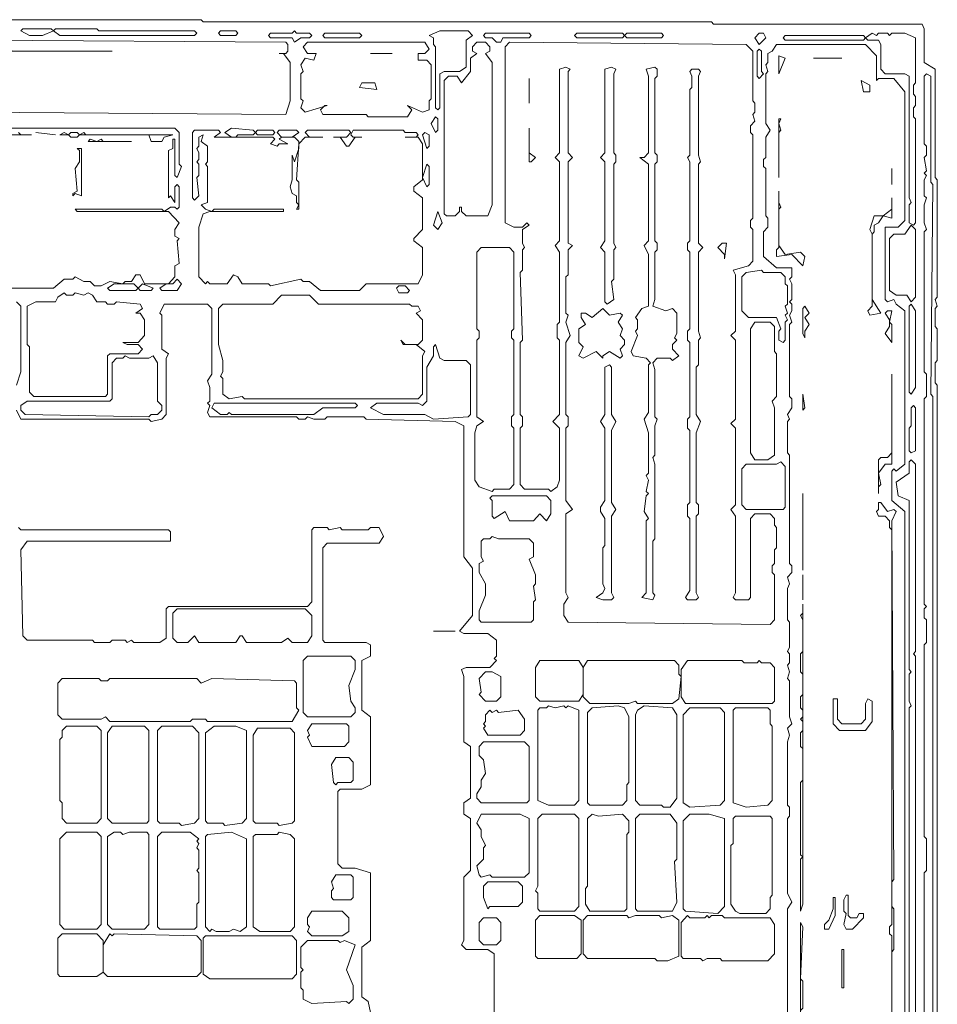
# Model space of a CAD drawing. Header units: millimetres. Extents: x -917 to 53670, y -4147 to 35616.
# Tile 5 of 5: x 35969 to 52007, y 18254 to 35458. Entities that reach past the tile are written whole.
import ezdxf

# ---------------------------------------------------------------- set-up
doc = ezdxf.new("R2010")
doc.units = ezdxf.units.MM
doc.layers.add('RASTER_CONTOURS', color=7, linetype='Continuous', lineweight=18, true_color=0x50555f)

msp = doc.modelspace()

# ---------------------------------------------------------------- linework, layer by layer
at = {"layer": 'RASTER_CONTOURS'}
for points in [[(52007, 9867), (52007, 29070), (51969, 29110), (51969, 29465), (52007, 29504), (52007, 30056), (51969, 30095), (51969, 30411), (52007, 30450), (51969, 30569), (52007, 30608), (52007, 32658), (51969, 32698), (51969, 34591), (51779, 34709), (51779, 35300), (51741, 35379), (48097, 35379), (48059, 35419), (39177, 35419), (39139, 35458), (35533, 35458)], [(49388, 17083), (49388, 19922), (49464, 20040), (49388, 20198), (49388, 21499), (49426, 21539), (49426, 21697), (49388, 21736), (49388, 22840), (49426, 22958), (49388, 23077), (49464, 23156), (49426, 23274), (49426, 23905), (49388, 23944), (49426, 24062), (49388, 24181), (49426, 24220), (49426, 24378), (49388, 24417), (49426, 24496), (49426, 24930), (49388, 24969), (49388, 25521), (49426, 25600), (49388, 25719), (49464, 25797), (49464, 25916), (49426, 25955), (49426, 27848), (49388, 27887), (49388, 28439), (49426, 28479), (49388, 28558), (49464, 28676), (49464, 28834), (49426, 28873), (49426, 30135), (49464, 30174), (49426, 30293), (49464, 30371), (49464, 30490), (49426, 30529), (49464, 30569), (49464, 30845), (49426, 30923), (49464, 30963), (49464, 31121), (49198, 31121), (48970, 31318), (48970, 31752), (49046, 31830), (49046, 31988), (49008, 32028), (49008, 32856), (48970, 32895), (48970, 33013), (49008, 33053), (49008, 33408), (49084, 33526), (49008, 33644), (49008, 34512), (49046, 34551), (49008, 34669), (49046, 34709), (49046, 34867), (49122, 34906), (49198, 35024), (50754, 35024), (50944, 34827), (50944, 34393), (50982, 34433), (51248, 34433), (51438, 34196), (51438, 31949), (51324, 31830), (51096, 31830), (51096, 30569), (51134, 30529), (51248, 30569), (51286, 30490), (51438, 30371), (51438, 27690), (51286, 27572), (51248, 27611), (51210, 27572), (51210, 27059), (51438, 26862), (51438, 17911)], [(51779, 17556), (51779, 20553), (51817, 20592), (51817, 21145), (51779, 21184), (51779, 24536), (51817, 24575), (51817, 24969), (51779, 25009), (51779, 25166), (51817, 25206), (51779, 25245), (51779, 28834), (51817, 28873), (51817, 29267), (51779, 29307), (51779, 31752), (51817, 31791), (51779, 31909), (51779, 32225), (51817, 32343), (51779, 32382), (51779, 32658), (51817, 32737), (51779, 32777), (51817, 32816), (51779, 33053), (51817, 33092), (51817, 33250), (51779, 33289), (51779, 34472), (51817, 34512), (51893, 34472), (51893, 32619), (51931, 32580), (51893, 28912), (51931, 28873), (51931, 9552)], [(35381, 33565), (38683, 33565), (38759, 33486), (38759, 32934), (38797, 32895), (38721, 32698), (38683, 32737), (38683, 33368), (38646, 33368), (38646, 33210), (38570, 33171), (38570, 32343), (38608, 32382), (38683, 32264), (38683, 32540), (38721, 32580), (38759, 32540), (38759, 32185), (38721, 32146), (38683, 32185), (38608, 32185), (38494, 32106), (38456, 32146), (36937, 32146), (36975, 32106), (38570, 32106), (38759, 31909), (38683, 31791), (38683, 31673), (38759, 31633), (38721, 31594), (38759, 31199), (38683, 31160), (38683, 30963), (38570, 30845), (38152, 30845), (38076, 31002), (38000, 31002), (37924, 30884), (37810, 30884), (37772, 30845), (37545, 30884), (37393, 30805), (37279, 30805), (37203, 30884), (37089, 30884), (36937, 30963), (36899, 30923), (36748, 30923), (36558, 30766), (35799, 30766)], [(35305, 33447), (36178, 33447), (35988, 33447), (35950, 33486)], [(35912, 30529), (35988, 30450), (35988, 29307), (35912, 29070)], [(35912, 28636), (35988, 28479), (38228, 28479), (38266, 28439), (38456, 28479), (38532, 28558), (38532, 29543), (38570, 29622), (38456, 29701), (38456, 30293), (38418, 30332), (38494, 30490), (39253, 30490), (39329, 30411), (39329, 29267), (39253, 29149), (39291, 29031), (39291, 28794), (39253, 28755), (39291, 28715), (39253, 28597), (39291, 28518), (40809, 28518), (40847, 28479), (40961, 28479), (40999, 28518), (41113, 28479), (41303, 28479), (41341, 28518), (41986, 28518), (42024, 28479), (43580, 28439), (43732, 28360), (43732, 26073), (43884, 25876), (43884, 25048), (43656, 24772), (43732, 24733), (44150, 24733), (44301, 24614), (44301, 24338), (44263, 24299), (44301, 24260), (44187, 24141), (43770, 24141), (43694, 24102), (43732, 23984), (43732, 22840), (43846, 22761), (43846, 21854), (43732, 21775), (43732, 21578), (43846, 21499), (43846, 20592), (43732, 20474), (43732, 19370), (43694, 19291), (43770, 19212), (44150, 19212), (44263, 19134), (44263, 17951)], [(51514, 17714), (51514, 23432), (51552, 23471), (51514, 23550), (51514, 24023), (51552, 24062), (51514, 24102), (51514, 27059), (51324, 27138), (51286, 27375), (51514, 27532), (51514, 27730), (51552, 27769), (51627, 27690), (51627, 24417), (51589, 24378), (51627, 24338), (51627, 12036)], [(51210, 18108), (51210, 19173), (51248, 19212), (51248, 19922), (51210, 19962), (51210, 20395), (51248, 20435), (51210, 26704), (51286, 26862), (51248, 26901), (51134, 26862), (51020, 27020), (50982, 27020), (50982, 26901), (50944, 26862), (50982, 26783), (51096, 26783), (51172, 26704), (51172, 26586), (51210, 26547), (51210, 19646), (51172, 19607), (51172, 19488), (51210, 19449), (51210, 18148)], [(42100, 18108), (42062, 18305), (41948, 18384), (41948, 19252), (42100, 19370), (42100, 20553), (41834, 20632), (41606, 20632), (41530, 20711), (41530, 21973), (41568, 22012), (41948, 22012), (42100, 22091), (42100, 23274), (41948, 23392), (41948, 24260), (42100, 24338), (42100, 24536), (42024, 24575), (41303, 24575), (41265, 24614), (41265, 26231), (41341, 26310), (42252, 26310), (42328, 26428), (42252, 26586), (42100, 26586), (42062, 26547), (41606, 26547), (41568, 26586), (41379, 26547), (41341, 26586), (41113, 26586), (41075, 26547), (41075, 25285), (40999, 25206), (38570, 25206), (38532, 25166), (38532, 24654), (38418, 24575), (37962, 24575), (37924, 24614), (37848, 24575), (37810, 24614), (37583, 24614), (37545, 24575), (37279, 24575), (37241, 24614), (36102, 24614), (36026, 24693), (35988, 26192), (36102, 26349), (38608, 26349), (38608, 26507), (38570, 26547), (35988, 26547), (35950, 26586)]]:
    msp.add_lwpolyline(points, dxfattribs=at)
for points in [[(35988, 35261), (36026, 35300), (36520, 35300), (36558, 35261), (36368, 35182), (36140, 35182)], [(36558, 35261), (36596, 35300), (37317, 35300), (37355, 35261), (39025, 35261), (39063, 35221), (39025, 35182), (36672, 35182)], [(35153, 35064), (35267, 35143), (35305, 35103), (40619, 35064), (40657, 35024), (40657, 34906), (40619, 34867), (40505, 34867), (40581, 34867), (40695, 34709), (40695, 34039), (40619, 33802), (35191, 33841), (35153, 33881), (35153, 34867), (35191, 34906), (37583, 34906), (35837, 34906), (35799, 34945), (35761, 34906), (35267, 34906), (35153, 34985)], [(39443, 35221), (39481, 35261), (39746, 35261), (39784, 35221), (39746, 35182), (39481, 35182)], [(41075, 35182), (41037, 35143), (40885, 35143), (40771, 35064), (40733, 35143), (40354, 35143), (40316, 35182), (40354, 35221), (40733, 35221), (40771, 35261), (40809, 35221), (41037, 35221)], [(41265, 35182), (41303, 35221), (41910, 35221), (41948, 35182), (41910, 35143), (41303, 35143)], [(43808, 35261), (43884, 35182), (43770, 35103), (43770, 34630), (43656, 34551), (43390, 34551), (43314, 34512), (43314, 33920), (43276, 33881), (43239, 33920), (43239, 34985), (43201, 35024), (43201, 35143), (43125, 35182), (43314, 35261)], [(44074, 35182), (44112, 35221), (44871, 35221), (44909, 35182), (44871, 35143), (44415, 35143), (44377, 35064), (44301, 35064), (44225, 35143), (44112, 35143)], [(45668, 35182), (45706, 35221), (46503, 35221), (46541, 35182), (46503, 35143), (45706, 35143)], [(46541, 35182), (46579, 35221), (47186, 35221), (47224, 35182), (47186, 35143), (46579, 35143)], [(48970, 35221), (49008, 35143), (48894, 35024), (48818, 35143), (48894, 35221)], [(49312, 35143), (49350, 35182), (50716, 35182), (50754, 35143), (50716, 35103), (49350, 35103)], [(50868, 35221), (50944, 35182), (50982, 35221), (51134, 35221), (51172, 35182), (51210, 35221), (51438, 35221), (51627, 35143), (51627, 34354), (51589, 34315), (51589, 34157), (51627, 34117), (51627, 33960), (51589, 33920), (51589, 33763), (51627, 33723), (51627, 31909), (51589, 31870), (51514, 31909), (51514, 32225), (51552, 32264), (51514, 32343), (51514, 34472), (51438, 34512), (51096, 34512), (51020, 34591), (51020, 35024), (50982, 35103), (50792, 35103), (50754, 35143)], [(40923, 34985), (40999, 35064), (43049, 35064), (43125, 34945), (43049, 34867), (42935, 34867), (42935, 34748), (43087, 34748), (43163, 34669), (43163, 34078), (43125, 34039), (43125, 33881), (43011, 33841), (42745, 33960), (42821, 33881), (42745, 33763), (42062, 33763), (42024, 33802), (41265, 33802), (41227, 33881), (41303, 33960), (41341, 33960), (40961, 33841), (40885, 33920), (40923, 34039), (40885, 34078), (40885, 34512), (40923, 34551), (40885, 34669), (40961, 34788), (41113, 34748), (41151, 34867), (40999, 34867)], [(44112, 35064), (44187, 34985), (44187, 34906), (44112, 34867), (44225, 34709), (44225, 32225), (44150, 32028), (43770, 32028), (43694, 32106), (43694, 32185), (43656, 32185), (43656, 32106), (43580, 32028), (43428, 32028), (43390, 32067), (43390, 34393), (43466, 34472), (43618, 34472), (43694, 34354), (43846, 34551), (43846, 34788), (43960, 34867), (43884, 34906), (43884, 34985), (43960, 35064)], [(44529, 35064), (48667, 35024), (48781, 34906), (48781, 34039), (48818, 33999), (48818, 33841), (48781, 33802), (48818, 33684), (48743, 33605), (48743, 33486), (48781, 33447), (48781, 31988), (48743, 31949), (48743, 31830), (48781, 31791), (48781, 31239), (48705, 31160), (48439, 31081), (48477, 31002), (48477, 30017), (48401, 29938), (48477, 29859), (48477, 28479), (48401, 28400), (48477, 28321), (48477, 26980), (48401, 26901), (48477, 26783), (48477, 25443), (48439, 25364), (48477, 25324), (48705, 25324), (48743, 25364), (48743, 26744), (48818, 26823), (49084, 26823), (49160, 26744), (49160, 26625), (49198, 26586), (49198, 26231), (49160, 26192), (49160, 25955), (49122, 25916), (49122, 25797), (49160, 25758), (49160, 24969), (49084, 24890), (45554, 24930), (45478, 25048), (45478, 25245), (45554, 25364), (45516, 25443), (45516, 26823), (45630, 26901), (45516, 27059), (45516, 28321), (45554, 28360), (45554, 28518), (45516, 28558), (45516, 29819), (45592, 29938), (45516, 30174), (45554, 30293), (45516, 30332), (45516, 30963), (45554, 31002), (45554, 31436), (45630, 31515), (45554, 31554), (45554, 32974), (45630, 33053), (45554, 33132), (45554, 34551), (45592, 34591), (45516, 34630), (45402, 34591), (45402, 33132), (45326, 33053), (45402, 32974), (45402, 31594), (45326, 31515), (45402, 31397), (45402, 30174), (45364, 30135), (45364, 29898), (45402, 29859), (45402, 28558), (45288, 28439), (45402, 28321), (45402, 27414), (45364, 27296), (45250, 27217), (45212, 27256), (44795, 27256), (44719, 27335), (44719, 28321), (44757, 28360), (44757, 28518), (44719, 28558), (44719, 29819), (44757, 29859), (44719, 31042), (44757, 31081), (44757, 31436), (44795, 31475), (44757, 31554), (44757, 31791), (44871, 31870), (44833, 31909), (44757, 31830), (44605, 31830), (44453, 31909), (44453, 34985)], [(48894, 34945), (48932, 34906), (48932, 34551), (48970, 34512), (48894, 34433), (48856, 34472), (48856, 34906)], [(42100, 34867), (42479, 34867)], [(49236, 34827), (49236, 34512), (49350, 34788)], [(49843, 34788), (50337, 34788)], [(46313, 34630), (46199, 34591), (46199, 33132), (46123, 33053), (46199, 32974), (46199, 31594), (46123, 31475), (46199, 31397), (46199, 30529), (46237, 30490), (46351, 30569), (46313, 30884), (46351, 30923), (46351, 31436), (46389, 31475), (46351, 31554), (46351, 32934), (46389, 32974), (46389, 33092), (46351, 33132), (46351, 34512), (46389, 34591)], [(47072, 34630), (46921, 34591), (46958, 34472), (46958, 33132), (46883, 33053), (46807, 33053), (46958, 32934), (46958, 31594), (46883, 31515), (46958, 31357), (46958, 30450), (46845, 30411), (46731, 30253), (46769, 30214), (46769, 30056), (46731, 30017), (46769, 29938), (46655, 29662), (46693, 29583), (46921, 29543), (46996, 29465), (46958, 29425), (46958, 28597), (46883, 28479), (46958, 28242), (46958, 27532), (46921, 27493), (46958, 27414), (46921, 27217), (46958, 27177), (46921, 27138), (46883, 26862), (46958, 26744), (46921, 26704), (46921, 25443), (46845, 25364), (47034, 25324), (47072, 25403), (47034, 25443), (47034, 26349), (47072, 26389), (47072, 27690), (47034, 27808), (47072, 27848), (47072, 28360), (47110, 28479), (47072, 28518), (47072, 29346), (47034, 29465), (47110, 29543), (47338, 29543), (47376, 29504), (47490, 29583), (47376, 29701), (47376, 29780), (47452, 29859), (47414, 29898), (47452, 29977), (47452, 30332), (47376, 30411), (47262, 30371), (47034, 30450), (47072, 30569), (47072, 31397), (47110, 31436), (47110, 31554), (47072, 31594), (47072, 32934), (47110, 32974), (47110, 33092), (47072, 33132), (47072, 34433), (47110, 34472), (47110, 34591)], [(47832, 34591), (47718, 34591), (47680, 34551), (47718, 34472), (47718, 34275), (47680, 34236), (47680, 33092), (47642, 33053), (47680, 32974), (47680, 31594), (47642, 31554), (47642, 31436), (47680, 31397), (47680, 30056), (47642, 30017), (47642, 29859), (47680, 29819), (47680, 28518), (47642, 28479), (47642, 28321), (47680, 28282), (47680, 27020), (47642, 26980), (47642, 26783), (47680, 26744), (47680, 25482), (47604, 25364), (47642, 25324), (47794, 25324), (47832, 25364), (47794, 25443), (47794, 26783), (47832, 26823), (47832, 26980), (47794, 27020), (47794, 28242), (47869, 28439), (47794, 28558), (47794, 29386), (47832, 29425), (47832, 29859), (47869, 29898), (47832, 30017), (47832, 31397), (47907, 31475), (47832, 31554), (47832, 32934), (47869, 32974), (47832, 33092), (47832, 34472), (47869, 34551)], [(44871, 34433), (44871, 33999)], [(41910, 34275), (42214, 34236), (42176, 34354), (41948, 34354)], [(50678, 34393), (50716, 34196), (50830, 34196), (50830, 34315)], [(43239, 33763), (43276, 33723), (43276, 33526), (43239, 33486), (43163, 33644)], [(49274, 33723), (49236, 33723), (49236, 32698), (49236, 33486), (49274, 33526), (49236, 33644)], [(39557, 33486), (39670, 33565), (40050, 33526), (40088, 33486), (40050, 33447), (39784, 33447), (39746, 33408), (39670, 33408)], [(44871, 33565), (44871, 32974), (44909, 32974), (44985, 33053), (44871, 33132)], [(36254, 33486), (36596, 33447)], [(36672, 33447), (36823, 33447), (36861, 33408), (36975, 33408), (37013, 33447), (38228, 33447), (38266, 33329), (38456, 33329), (38494, 33408), (38646, 33447), (37127, 33447), (37089, 33486), (37013, 33447), (36975, 33486), (36861, 33486), (36823, 33447), (36748, 33486)], [(38987, 33486), (39025, 33526), (39443, 33526), (39481, 33486), (39367, 33408), (40392, 33408), (40430, 33368), (40354, 33289), (40468, 33250), (40505, 33289), (40657, 33289), (40505, 33368), (40543, 33408), (40771, 33408), (40847, 33329), (40847, 33210), (40771, 32974), (40733, 33092), (40733, 32658), (40695, 32540), (40733, 32422), (40809, 32382), (40809, 32264), (40847, 32225), (40809, 32146), (40847, 32146), (40847, 32619), (40809, 32658), (40847, 33289), (40961, 33408), (41265, 33408), (41037, 33408), (40961, 33486), (40999, 33526), (41720, 33526), (41758, 33486), (41682, 33408), (41454, 33408), (41568, 33408), (41682, 33250), (41720, 33250), (41834, 33408), (41948, 33408), (41796, 33408), (41758, 33447), (41796, 33526), (42669, 33526), (42707, 33486), (42897, 33486), (42935, 33447), (42897, 33408), (42707, 33408), (42935, 33408), (43011, 33289), (43011, 32658), (42859, 32540), (42859, 32461), (43011, 32343), (43011, 31791), (42859, 31633), (42859, 31594), (43011, 31475), (43011, 31002), (42935, 30845), (42024, 30845), (41910, 30726), (41227, 30726), (41037, 30884), (40923, 30884), (40885, 30923), (40354, 30805), (40316, 30845), (39860, 30845), (39784, 30963), (39708, 31002), (39594, 30845), (39291, 30845), (39253, 30884), (39215, 30845), (39101, 30963), (39101, 31830), (39177, 32067), (39291, 32106), (40581, 32106), (40581, 32146), (39367, 32146), (39329, 32106), (39215, 32146), (39139, 32225), (39253, 32264), (39253, 32895), (39215, 32934), (39253, 32974), (39253, 33250), (39139, 33329), (39177, 33447), (39101, 33408), (39101, 33250), (39063, 33210), (39101, 33132), (39101, 33013), (39063, 32974), (39101, 32934), (39101, 32737), (39063, 32698), (39101, 32382), (39025, 32304), (38987, 32343)], [(40088, 33486), (40126, 33526), (40392, 33526), (40430, 33486), (40392, 33447), (40126, 33447)], [(40468, 33486), (40505, 33526), (40809, 33526), (40847, 33486), (40733, 33408), (40543, 33408)], [(43049, 33486), (43125, 33447), (43125, 33250), (43087, 33210), (43011, 33447)], [(37051, 33210), (36975, 33210), (37013, 33171), (37013, 32974), (36937, 32856), (36975, 32461), (36899, 32422), (36899, 32382), (36937, 32422), (37051, 32382)], [(37165, 33329), (37924, 33329), (37431, 33329), (37393, 33368), (37317, 33329), (37203, 33368)], [(43087, 32934), (43125, 32895), (43125, 32580), (43087, 32540), (43011, 32698)], [(51210, 32856), (51210, 32580)], [(49236, 32461), (49236, 31475), (49198, 31436), (49198, 31318), (49464, 31357), (49654, 31160), (49692, 31318), (49616, 31397), (49350, 31357), (49236, 31515), (49236, 32146), (49274, 32185), (49236, 32264)], [(51210, 32343), (51210, 32146), (51058, 32028), (50906, 32028), (50830, 31791), (50868, 31712), (50868, 30450), (50792, 30371), (50830, 30293), (51020, 30332), (50868, 30569), (50868, 31712), (50906, 31752), (50906, 31870), (50982, 31909), (51058, 32028), (51210, 31988)], [(43276, 32106), (43352, 31909), (43276, 31791), (43201, 31870)], [(51552, 31870), (51627, 31791), (51627, 30608), (51552, 30529), (51476, 30647), (51286, 30647), (51172, 30726), (51172, 31633), (51248, 31712), (51438, 31712)], [(48325, 31554), (48249, 31554), (48173, 31475), (48287, 31357), (48287, 31278)], [(44529, 31475), (44605, 31397), (44605, 30056), (44567, 30017), (44567, 29898), (44605, 29859), (44605, 28558), (44567, 28518), (44567, 28360), (44605, 28321), (44605, 27335), (44529, 27256), (44263, 27256), (44225, 27217), (43998, 27296), (43922, 27414), (43922, 28242), (43960, 28360), (44074, 28439), (43960, 28518), (43960, 29859), (43998, 29898), (43998, 30017), (43960, 30056), (43960, 31397), (44036, 31475)], [(48667, 31042), (48932, 31081), (48970, 31042), (49274, 31042), (49350, 30963), (49350, 30845), (49388, 30805), (49388, 30490), (49350, 30450), (49388, 30332), (49350, 30293), (49388, 30214), (49350, 30174), (49350, 29859), (49312, 29819), (49236, 29859), (49236, 30017), (49274, 30056), (49198, 30253), (48705, 30253), (48591, 30371), (48591, 30963)], [(37507, 30766), (37621, 30845), (37962, 30845), (38038, 30766), (38000, 30726), (37545, 30726)], [(38038, 30766), (38114, 30845), (38304, 30766), (38266, 30726), (38076, 30726)], [(38797, 30845), (38721, 30726), (38456, 30726), (38418, 30766), (38532, 30845), (38646, 30845), (38721, 30923)], [(42555, 30766), (42593, 30805), (42707, 30805), (42783, 30726), (42745, 30687), (42593, 30687)], [(36254, 30529), (36596, 30529), (36634, 30608), (36748, 30687), (36786, 30647), (36899, 30647), (36937, 30687), (37089, 30647), (37165, 30687), (37241, 30647), (37317, 30529), (37469, 30529), (37507, 30490), (37621, 30490), (37659, 30529), (38076, 30490), (38114, 30411), (38000, 30332), (38076, 30332), (38152, 30214), (38152, 29938), (38038, 29819), (37772, 29819), (37848, 29780), (38038, 29780), (38114, 29701), (38038, 29622), (37545, 29622), (37507, 29583), (37507, 28912), (37469, 28873), (36216, 28873), (36140, 28952), (36140, 29741), (36102, 29780), (36102, 30450)], [(39443, 30411), (39519, 30490), (40392, 30490), (40543, 30647), (41037, 30647), (41189, 30490), (42783, 30490), (42821, 30450), (42935, 30450), (42973, 30371), (42897, 30332), (43011, 30214), (43011, 29859), (42935, 29780), (42707, 29780), (42631, 29859), (42669, 29780), (42897, 29780), (43049, 29662), (43011, 29583), (43011, 28912), (42935, 28834), (39898, 28834), (39860, 28873), (39632, 28834), (39519, 28912), (39519, 29188), (39481, 29228), (39519, 29307), (39519, 29504), (39443, 29780)], [(51552, 30490), (51627, 30371), (51627, 29031), (51552, 28912), (51514, 28952), (51514, 30450)], [(45782, 30332), (45782, 30253), (45858, 30135), (45744, 30056), (45744, 29819), (45820, 29741), (45744, 29583), (45820, 29543), (46047, 29662), (46161, 29543), (46161, 29583), (46275, 29662), (46465, 29543), (46503, 29583), (46465, 29701), (46541, 29780), (46541, 29859), (46465, 29938), (46503, 30056), (46427, 30174), (46503, 30293), (46465, 30332), (46275, 30293), (46161, 30411), (45972, 30253), (45858, 30332)], [(49692, 30450), (49654, 30411), (49654, 29977), (49692, 29898), (49692, 30017), (49767, 30135), (49692, 30253), (49767, 30332)], [(51134, 30371), (51096, 30332), (51172, 30214), (51172, 30095), (51096, 29977), (51210, 29819), (51210, 30135), (51172, 30174), (51210, 30371)], [(48818, 30174), (49084, 30174), (49160, 30095), (49160, 29662), (49198, 29622), (49198, 28873), (49122, 28794), (49160, 28676), (49160, 27848), (49046, 27769), (48818, 27769), (48743, 27887), (48743, 30056)], [(43846, 29425), (43846, 28558), (43808, 28518), (43201, 28479), (43049, 28558), (42328, 28558), (42100, 28676), (42214, 28755), (42935, 28755), (43011, 28715), (43087, 28794), (43087, 29386), (43201, 29583), (43201, 29741), (43239, 29780), (43314, 29543), (43390, 29504), (43770, 29504)], [(38380, 29465), (38380, 28794), (38456, 28715), (38456, 28636), (38380, 28558), (38266, 28558), (38228, 28518), (36064, 28558), (35988, 28636), (35988, 28715), (36102, 28794), (37545, 28794), (37583, 28834), (37583, 29465), (37659, 29543), (37772, 29543), (37810, 29583), (37886, 29543), (38228, 29543), (38304, 29583)], [(46275, 29425), (46199, 29386), (46199, 28558), (46123, 28439), (46199, 28321), (46199, 27059), (46123, 26941), (46123, 26862), (46199, 26744), (46199, 26271), (46161, 26231), (46161, 25600), (46199, 25521), (46161, 25443), (46047, 25364), (46161, 25324), (46313, 25324), (46351, 25364), (46313, 25443), (46313, 26783), (46389, 26901), (46313, 27020), (46313, 28282), (46389, 28439), (46313, 28558), (46313, 29386)], [(51210, 29267), (51210, 27887), (51134, 27808), (51020, 27808), (50982, 27769), (50982, 27177), (50982, 27296), (51020, 27335), (50982, 27532), (51096, 27690), (51210, 27690)], [(49654, 28912), (49654, 28636), (49692, 28676)], [(39329, 28676), (39367, 28755), (41834, 28755), (41872, 28715), (41834, 28676), (41265, 28676), (41113, 28558), (39670, 28558), (39632, 28597), (39594, 28558), (39481, 28558)], [(51589, 28715), (51627, 28676), (51627, 27927), (51552, 27887), (51514, 27927), (51514, 28321), (51552, 28360), (51552, 28676)], [(49274, 27730), (49350, 27651), (49350, 26941), (49312, 26901), (48667, 26901), (48591, 26980), (48591, 27611), (48667, 27690), (49198, 27690)], [(44187, 27099), (44225, 27138), (45174, 27138), (45250, 27059), (45250, 26823), (45174, 26704), (45061, 26823), (44947, 26704), (44529, 26704), (44453, 26862), (44263, 26744), (44225, 26783), (44225, 27059)], [(49654, 27177), (49654, 25837)], [(44074, 26389), (44187, 26389), (44225, 26428), (44339, 26389), (44871, 26389), (44947, 26310), (44947, 26073), (44871, 26034), (44985, 25758), (44985, 25600), (44947, 25561), (44985, 25324), (44947, 25285), (44947, 24969), (44909, 24930), (44036, 24930), (43998, 24969), (43998, 25127), (44112, 25403), (44112, 25600), (43998, 25797), (43998, 25955), (44074, 25995), (44036, 26073), (44036, 26349)], [(49654, 25758), (49654, 25324)], [(38646, 25088), (38721, 25166), (40961, 25166), (41075, 25048), (41075, 24693), (40999, 24575), (40733, 24575), (40657, 24654), (40543, 24575), (39936, 24575), (39860, 24693), (39822, 24693), (39746, 24575), (39101, 24575), (39025, 24693), (38911, 24575), (38721, 24575), (38646, 24654)], [(49654, 25245), (49654, 25088), (49616, 25048), (49654, 24969), (49654, 24417), (49616, 24378), (49616, 24062), (49654, 24023), (49654, 23668), (49616, 23629), (49616, 23432), (49654, 23392), (49654, 23274), (49616, 23234), (49654, 23195), (49654, 23037), (49616, 22998), (49616, 22761), (49654, 22722), (49654, 22170), (49616, 22130), (49616, 20868), (49654, 20829), (49616, 20790), (49616, 19883), (49654, 20001)], [(43201, 24772), (43580, 24772)], [(40999, 24338), (41758, 24338), (41834, 24260), (41834, 24102), (41720, 23826), (41758, 23550), (41834, 23432), (41834, 23353), (41758, 23274), (40999, 23274), (40923, 23353), (40923, 24260)], [(45061, 24260), (45744, 24260), (45820, 24141), (45820, 23668), (45744, 23550), (45061, 23550), (44985, 23629), (44985, 24141)], [(45820, 24141), (45896, 24260), (47414, 24260), (47490, 24181), (47490, 24023), (47528, 23984), (47490, 23589), (47376, 23510), (46769, 23510), (46731, 23550), (46617, 23510), (45934, 23510), (45820, 23629)], [(47528, 24102), (47642, 24260), (48591, 24260), (48629, 24220), (48856, 24220), (48894, 24260), (48932, 24220), (49084, 24220), (49160, 24141), (49160, 23550), (49122, 23510), (47604, 23510), (47528, 23629)], [(36634, 23865), (36710, 23944), (37355, 23944), (37393, 23905), (37507, 23905), (37545, 23944), (39063, 23944), (39139, 23865), (39329, 23944), (40771, 23905), (40809, 23865), (40809, 23432), (40847, 23392), (40733, 23195), (39253, 23195), (39215, 23234), (38987, 23234), (38949, 23195), (37545, 23195), (37469, 23274), (37393, 23234), (36710, 23234), (36634, 23313)], [(44112, 24062), (44225, 24062), (44377, 23984), (44377, 23629), (44301, 23550), (44112, 23550), (43998, 23668), (44036, 23708), (43998, 23944)], [(50185, 23589), (50185, 23156), (50299, 23037), (50754, 23037), (50868, 23195), (50868, 23550), (50792, 23589), (50754, 23510), (50754, 23234), (50678, 23156), (50337, 23156), (50261, 23234), (50261, 23589)], [(45061, 23432), (45174, 23432), (45212, 23471), (45326, 23432), (45478, 23471), (45516, 23432), (45554, 23471), (45744, 23392), (45744, 21815), (45668, 21736), (45212, 21736), (45023, 21815), (45023, 23392)], [(45972, 23432), (46427, 23471), (46541, 23432), (46617, 23274), (46617, 22130), (46579, 22091), (46579, 21815), (46503, 21736), (45934, 21736), (45896, 21775), (45896, 23353)], [(46883, 23471), (47376, 23432), (47452, 23313), (47452, 21854), (47338, 21697), (47224, 21697), (47186, 21736), (46807, 21736), (46731, 21815), (46731, 23313), (46769, 23392)], [(47680, 23432), (48211, 23432), (48287, 23353), (48287, 21815), (48211, 21736), (47680, 21697), (47566, 21775), (47566, 23313)], [(48477, 23432), (49046, 23432), (49084, 23392), (49084, 23156), (49122, 23116), (49122, 21815), (49046, 21736), (48667, 21697), (48439, 21775), (48439, 23392)], [(44112, 23313), (44187, 23392), (44225, 23353), (44301, 23392), (44339, 23353), (44681, 23392), (44795, 23234), (44795, 23037), (44719, 22958), (44150, 22958), (44074, 23077), (44112, 23116), (44074, 23156), (44112, 23195)], [(36786, 23116), (37317, 23116), (37393, 23037), (37393, 21499), (37317, 21421), (36786, 21421), (36710, 21499), (36710, 21775), (36672, 21815), (36672, 22879), (36710, 22919), (36710, 23037)], [(37583, 23116), (38152, 23116), (38228, 23037), (38228, 21460), (38190, 21421), (37583, 21421), (37507, 21499), (37507, 22998)], [(38456, 23116), (38987, 23116), (39101, 22998), (39101, 21499), (39025, 21421), (38797, 21381), (38759, 21421), (38418, 21421), (38380, 21460), (38380, 23037)], [(39367, 23116), (39746, 23116), (39936, 23037), (39936, 21499), (39860, 21421), (39557, 21381), (39519, 21421), (39253, 21421), (39215, 21460), (39215, 22998)], [(40126, 23077), (40695, 23077), (40771, 22998), (40771, 21460), (40733, 21421), (40505, 21381), (40468, 21421), (40088, 21421), (40050, 21460), (40050, 22958)], [(40999, 23037), (41075, 23156), (41682, 23156), (41720, 23116), (41720, 22840), (41644, 22761), (41075, 22761), (40999, 22919), (41037, 22958)], [(44074, 22840), (44795, 22840), (44871, 22761), (44871, 21815), (44833, 21775), (44036, 21775), (43960, 21854), (43960, 21933), (44036, 22051), (44036, 22170), (44112, 22288), (44074, 22525), (43998, 22603), (43998, 22761)], [(41492, 22564), (41720, 22564), (41796, 22485), (41796, 22170), (41758, 22130), (41530, 22130), (41492, 22091), (41454, 22130), (41417, 22446)], [(44036, 21578), (44719, 21578), (44871, 21499), (44871, 20553), (44795, 20474), (44225, 20474), (44187, 20514), (44036, 20474), (43998, 20514), (43960, 20671), (44074, 20790), (44074, 20987), (44112, 21026), (44036, 21184), (44036, 21302), (43960, 21421)], [(45099, 21578), (45668, 21578), (45744, 21499), (45744, 19962), (45668, 19883), (45061, 19883), (45023, 19922), (45023, 20198), (44985, 20238), (45023, 20316), (45023, 21499)], [(45972, 21578), (46085, 21539), (46503, 21578), (46617, 21460), (46617, 21263), (46579, 21223), (46579, 19922), (46541, 19883), (45934, 19883), (45858, 20001), (45858, 20277), (45896, 20316), (45896, 21499)], [(46807, 21578), (47338, 21578), (47452, 21421), (47452, 20790), (47414, 20750), (47452, 20040), (47376, 19883), (46769, 19883), (46731, 19922), (46731, 21499)], [(47680, 21578), (48021, 21578), (48287, 21499), (48287, 19962), (48173, 19843), (47604, 19883), (47566, 19922), (47566, 21460)], [(48477, 21539), (49084, 21539), (49122, 21499), (49122, 20159), (49084, 20119), (49084, 19922), (49008, 19843), (48553, 19843), (48477, 19883), (48401, 20001), (48401, 21026), (48439, 21066), (48439, 21499)], [(36786, 21263), (37317, 21263), (37393, 21184), (37393, 19646), (37317, 19567), (36748, 19567), (36672, 19646), (36672, 21145)], [(37621, 21263), (37734, 21263), (37772, 21223), (37886, 21263), (38190, 21263), (38228, 21223), (38228, 19646), (38152, 19567), (37583, 19567), (37507, 19646), (37507, 21184)], [(38456, 21263), (38949, 21263), (39101, 21145), (39063, 21105), (39101, 21066), (39063, 20987), (39101, 20947), (39101, 20632), (39063, 20592), (39101, 20553), (39101, 20040), (39063, 20001), (39063, 19607), (39025, 19567), (38418, 19567), (38380, 19607), (38380, 21184)], [(39253, 21223), (39670, 21263), (39936, 21145), (39936, 19607), (39822, 19528), (39708, 19567), (39632, 19528), (39405, 19528), (39329, 19567), (39291, 19528), (39215, 19607), (39215, 21184)], [(40695, 21223), (40771, 21145), (40771, 19607), (40695, 19528), (40164, 19528), (40050, 19607), (40050, 21184), (40088, 21223), (40468, 21223), (40505, 21263)], [(41492, 20514), (41758, 20514), (41796, 20474), (41796, 20119), (41758, 20080), (41454, 20080), (41417, 20119), (41417, 20238), (41454, 20277), (41417, 20395)], [(44074, 20316), (44150, 20395), (44681, 20395), (44757, 20316), (44757, 20040), (44681, 19962), (44187, 19962), (44150, 19922), (44074, 20119)], [(50413, 20159), (50375, 20080), (50375, 19883), (50413, 19843), (50375, 19646), (50413, 19567), (50527, 19567), (50716, 19764), (50716, 19843), (50640, 19843), (50603, 19764), (50489, 19764), (50451, 19804), (50451, 20159)], [(50223, 20119), (50185, 20119), (50185, 19922), (50109, 19725), (50033, 19646), (50033, 19567), (50109, 19567), (50223, 19804)], [(40999, 19764), (41075, 19883), (41606, 19883), (41720, 19764), (41720, 19528), (41606, 19449), (41075, 19449), (40999, 19528), (41037, 19607), (40999, 19646)], [(44985, 19725), (45061, 19804), (45668, 19804), (45782, 19725), (45782, 19134), (45706, 19055), (45023, 19055), (44985, 19094)], [(45820, 19725), (45896, 19804), (46579, 19804), (46617, 19764), (46731, 19804), (47148, 19804), (47186, 19764), (47376, 19804), (47490, 19725), (47490, 19094), (47300, 19015), (47110, 19015), (47072, 19055), (45896, 19055), (45820, 19134)], [(47528, 19686), (47642, 19804), (47680, 19764), (47945, 19764), (47983, 19804), (48021, 19764), (48059, 19804), (48249, 19804), (48287, 19764), (49084, 19764), (49160, 19646), (49160, 19134), (49046, 19015), (48249, 19015), (48211, 19055), (47983, 19055), (47907, 19015), (47869, 19055), (47566, 19055), (47528, 19094)], [(44074, 19764), (44301, 19764), (44377, 19686), (44377, 19370), (44301, 19291), (44074, 19291), (43998, 19370), (43998, 19686)], [(49616, 19686), (49616, 12943), (49578, 12903), (49616, 12825), (49616, 12391), (49616, 15072), (49654, 15112), (49616, 15151), (49616, 18148), (49654, 18187), (49654, 18660), (49616, 18700), (49654, 19607)], [(36634, 19410), (36710, 19488), (37317, 19488), (37431, 19370), (37431, 18818), (37317, 18739), (36672, 18739), (36634, 18779)], [(37431, 19291), (37545, 19488), (37583, 19449), (37621, 19488), (39063, 19449), (39139, 19370), (39139, 18818), (39063, 18739), (37507, 18739), (37431, 18818)], [(39177, 19410), (39215, 19449), (40733, 19449), (40809, 19370), (40809, 18779), (40733, 18700), (39291, 18700), (39177, 18779)], [(40999, 19370), (41530, 19370), (41568, 19331), (41644, 19370), (41834, 19291), (41682, 18857), (41796, 18581), (41796, 18345), (41720, 18266), (41682, 18305), (41075, 18266), (40923, 18345), (40923, 18503), (40885, 18542), (40885, 18818), (40923, 18857), (40885, 18897), (40885, 19252)], [(50337, 19212), (50337, 18542), (50375, 18542), (50375, 19212)]]:
    msp.add_lwpolyline(points, close=True, dxfattribs=at)

doc.saveas('drawing.dxf')
